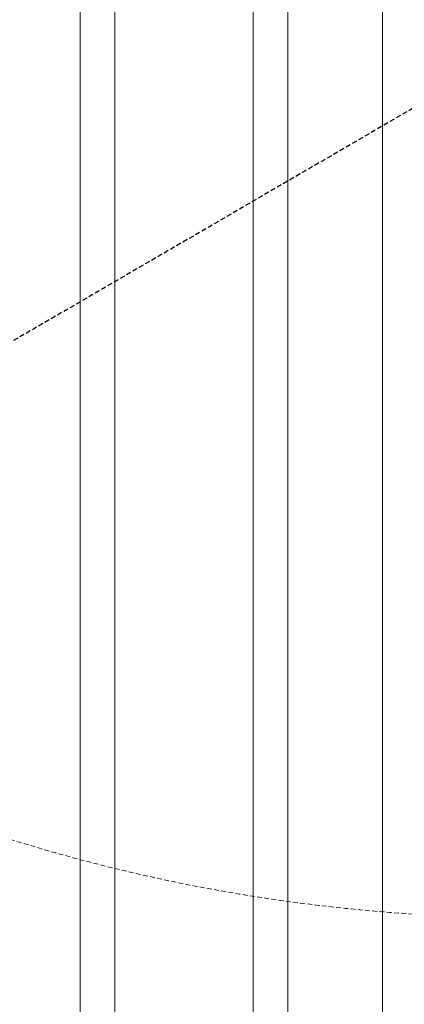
# Model space of a CAD drawing. Header units: millimetres. Extents: x -750 to 72845, y -24282 to 18874.
# Tile 41 of 154: x 4157 to 4355, y 11523 to 12032. Entities that reach past the tile are written whole.
import ezdxf

# ---------------------------------------------------------------- set-up
doc = ezdxf.new("R2010")
doc.units = ezdxf.units.MM
doc.header["$MEASUREMENT"] = 0
doc.linetypes.add('HIDDENX2', pattern=[0.75, 0.5, -0.25])
doc.layers.get('0').update_dxf_attribs({"lineweight": 5})
for name, color, linetype, lineweight in [('IRISH HOUSE_FF46_HYD AIRPORT_HVAC DUCTING LAYOUT 3$0$Ceiling', 14, 'Continuous', 9), ('M-MEP-ELLG-CABLE', 146, 'HIDDENX2', 20), ('M-MEP-ELPR-EQUIP', 6, 'Continuous', 20)]:
    doc.layers.add(name, color=color, linetype=linetype, lineweight=lineweight)
doc.layers.add('IRISH HOUSE_FF46_HYD AIRPORT_HVAC DUCTING LAYOUT 3$0$RCP LAYOUT', color=8, linetype='Continuous')
doc.styles.add('Oswald Light', font='txt')
doc.dimstyles.new('MDS-50', dxfattribs={"dimtxt": 100, "dimasz": 100, "dimexe": 50, "dimexo": 50, "dimgap": 25, "dimtad": 1, "dimdec": 0, "dimtxsty": 'Oswald Light', "dimcen": 0, "dimdle": 1.5875, "dimazin": 0, "dimtfac": 1, "dimtdec": 0, "dimtix": 1, "dimtmove": 0, "dimatfit": 0, "dimfxl": 0, "dimfrac": 2, "dimtolj": 1, "dimarcsym": 0})

# ---------------------------------------------------------------- blocks, each defined once
blk = doc.blocks.new('IRISH HOUSE_FF46_HYD AIRPORT_HVAC DUCTING LAYOUT 3$0$IRISH HOUSE-RCP LAYOUT')
at = {"color": 8, "lineweight": 0, "ltscale": 0.25}
blk.add_line((3996.91, 1994.42), (3996.91, 3132.93), dxfattribs=at)
at = {"layer": 'IRISH HOUSE_FF46_HYD AIRPORT_HVAC DUCTING LAYOUT 3$0$Ceiling', "color": 8, "lineweight": 0, "ltscale": 0.25}
for p, q in [((3930.12, 3119.76), (3930.12, 2007.58)), ((3948, 2007.58), (3948, 3119.76)), ((3840.76, 3030.4), (3840.76, 2096.94)), ((3858.63, 2096.94), (3858.63, 3030.4))]:
    blk.add_line(p, q, dxfattribs=at)
blk = doc.blocks.new('IRISH HOUSE_FF46_HYD AIRPORT_HVAC DUCTING LAYOUT 3')
at = {"layer": 'IRISH HOUSE_FF46_HYD AIRPORT_HVAC DUCTING LAYOUT 3$0$RCP LAYOUT', "lineweight": 0}
blk.add_blockref('IRISH HOUSE_FF46_HYD AIRPORT_HVAC DUCTING LAYOUT 3$0$IRISH HOUSE-RCP LAYOUT', (0, 0), dxfattribs=at)

msp = doc.modelspace()

# ---------------------------------------------------------------- linework, layer by layer
at = {"layer": 'M-MEP-ELLG-CABLE', "color": 1, "ltscale": 5, "elevation": 1}
msp.add_lwpolyline([(7189.53, 13050.07, -0.273255), (4413.81, 12406.58, -0.368803), (3304.75, 12406.58, -0.351543), (2198.2, 12407.33, 0.679195), (1643.72, 11763.68, 0.350709), (2752.88, 11762.93, 0.368803), (3861.95, 11762.93, 0.351324), (4971.3, 11762.93)], format="xyb", dxfattribs=at)

# ---------------------------------------------------------------- block references
at = {"layer": 'M-MEP-ELPR-EQUIP'}
msp.add_blockref('IRISH HOUSE_FF46_HYD AIRPORT_HVAC DUCTING LAYOUT 3', (347.03, 9171.69), dxfattribs=at)

# ---------------------------------------------------------------- leaders
at = {"layer": 'M-MEP-ELLG-CABLE', "color": 1, "ltscale": 5}
msp.add_leader([(5347.66, 12007.01), (4395.35, 12007.01), (4055.71, 11809.37)], dimstyle='MDS-50', override={"dimtad": 0}, dxfattribs=at)

doc.saveas('drawing.dxf')
